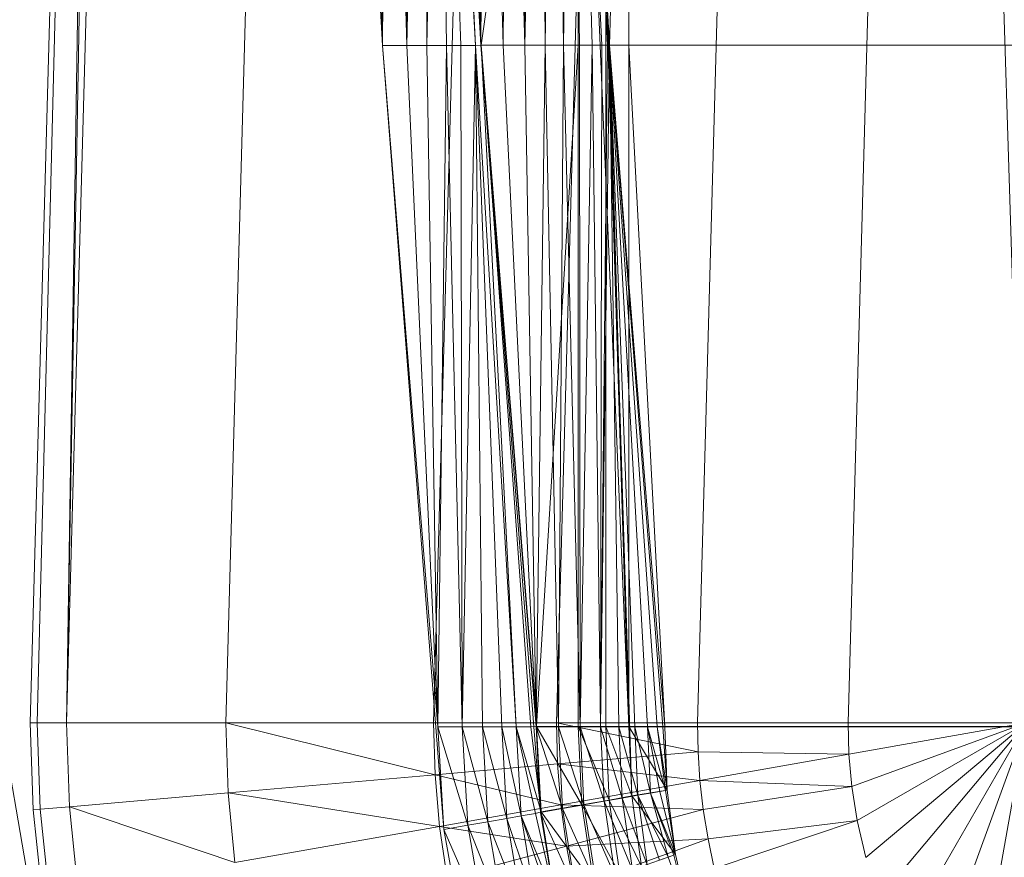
# Model space of a CAD drawing. Header units: metres. Extents: x 391.1 to 430.4, y 12.7 to 28.4.
# Tile 51 of 168: x 401.714 to 401.88, y 27.566 to 27.707. Entities that reach past the tile are written whole.
import ezdxf

# ---------------------------------------------------------------- set-up
doc = ezdxf.new("R2010")
doc.units = ezdxf.units.M
doc.layers.add('A-DETL-____-MBND', color=7, linetype='Continuous', lineweight=18)

# ---------------------------------------------------------------- blocks, each defined once
blk = doc.blocks.new('Family - Inodor PB-155331-02_PCI_P0')
at = {"layer": 'A-DETL-____-MBND', "color": 253, "true_color": 0xaaaaaa}
for p, q in [((0.03494, 0.21652), (0.04902, 0.7262)), ((0.04902, 0.7262), (0.03612, 0.21652)), ((0.04902, 0.7262), (0.04107, 0.21652)), ((0.0502, 0.7262), (0.04107, 0.21652)), ((0.05515, 0.7262), (0.04107, 0.21652)), ((0.08204, 0.7262), (0.06796, 0.21652)), ((0.11707, 0.7262), (0.10299, 0.21652)), ((0.13782, 0.7262), (0.12375, 0.21652)), ((0.16159, 0.7262), (0.14752, 0.21652)), ((0.18701, 0.7262), (0.17293, 0.21652)), ((0.18701, 0.7262), (0.20299, 0.21652)), ((0.12032, 0.7256), (0.13594, 0.21593)), ((0.12032, 0.7256), (0.13594, 0.21593)), ((0.12032, 0.7256), (0.13646, 0.2042)), ((0.08802, 0.44565), (0.09437, 0.33076)), ((0.09212, 0.44566), (0.09437, 0.33076)), ((0.09212, 0.44566), (0.09437, 0.33076)), ((0.09554, 0.44566), (0.09437, 0.33076)), ((0.09437, 0.33076), (0.09554, 0.44566)), ((0.09554, 0.44566), (0.09846, 0.33077)), ((0.09554, 0.44566), (0.09846, 0.33077)), ((0.09882, 0.44566), (0.09846, 0.33077)), ((0.09846, 0.33077), (0.09882, 0.44566)), ((0.09846, 0.33077), (0.10126, 0.44566)), ((0.09846, 0.33077), (0.10126, 0.44566)), ((0.10126, 0.44566), (0.10188, 0.33077)), ((0.10126, 0.44566), (0.10188, 0.33077)), ((0.10371, 0.44566), (0.10188, 0.33077)), ((0.10188, 0.33077), (0.10371, 0.44566)), ((0.10371, 0.44566), (0.10516, 0.33077)), ((0.10371, 0.44566), (0.11005, 0.33077)), ((0.10371, 0.44566), (0.1076, 0.33077)), ((0.10371, 0.44566), (0.10516, 0.33077)), ((0.10371, 0.44566), (0.11005, 0.33077)), ((0.10371, 0.44566), (0.1076, 0.33077)), ((0.10461, 0.44571), (0.11096, 0.33082)), ((0.10471, 0.44572), (0.11005, 0.33077)), ((0.10471, 0.44572), (0.11105, 0.33082)), ((0.10471, 0.44572), (0.11005, 0.33077)), ((0.10471, 0.44572), (0.11105, 0.33082)), ((0.10839, 0.44571), (0.11096, 0.33082)), ((0.10839, 0.44571), (0.11096, 0.33082)), ((0.11204, 0.44571), (0.11096, 0.33082)), ((0.11096, 0.33082), (0.11204, 0.44571)), ((0.12737, 0.44571), (0.11105, 0.33082)), ((0.11105, 0.33082), (0.12737, 0.44571)), ((0.11204, 0.44571), (0.11473, 0.33082)), ((0.11204, 0.44571), (0.11473, 0.33082)), ((0.11547, 0.44571), (0.11473, 0.33082)), ((0.11473, 0.33082), (0.11547, 0.44571)), ((0.11547, 0.44571), (0.11839, 0.33082)), ((0.11547, 0.44571), (0.11839, 0.33082)), ((0.11858, 0.44571), (0.11839, 0.33082)), ((0.11839, 0.33082), (0.11858, 0.44571)), ((0.11839, 0.33082), (0.12125, 0.44571)), ((0.11839, 0.33082), (0.12125, 0.44571)), ((0.12125, 0.44571), (0.12182, 0.33082)), ((0.12125, 0.44571), (0.12182, 0.33082)), ((0.12343, 0.44571), (0.12182, 0.33082)), ((0.12182, 0.33082), (0.12343, 0.44571)), ((0.12343, 0.44571), (0.12492, 0.33082)), ((0.12343, 0.44571), (0.12492, 0.33082)), ((0.12503, 0.44571), (0.12492, 0.33082)), ((0.12492, 0.33082), (0.12503, 0.44571)), ((0.12492, 0.33082), (0.12601, 0.44571)), ((0.12492, 0.33082), (0.12601, 0.44571)), ((0.12492, 0.33082), (0.12632, 0.44571)), ((0.12492, 0.33082), (0.12632, 0.44571)), ((0.12632, 0.44571), (0.13594, 0.21593)), ((0.12632, 0.44571), (0.13266, 0.33082)), ((0.12632, 0.44571), (0.13594, 0.21593)), ((0.12632, 0.44571), (0.13266, 0.33082)), ((0.12632, 0.44571), (0.13266, 0.33082)), ((0.12632, 0.44571), (0.1276, 0.33082)), ((0.12632, 0.44571), (0.12977, 0.33082)), ((0.12632, 0.44571), (0.1276, 0.33082)), ((0.12632, 0.44571), (0.13137, 0.33082)), ((0.12632, 0.44571), (0.12977, 0.33082)), ((0.12632, 0.44571), (0.13235, 0.33082)), ((0.12632, 0.44571), (0.13137, 0.33082)), ((0.12632, 0.44571), (0.13266, 0.33082)), ((0.12632, 0.44571), (0.13235, 0.33082)), ((0.12737, 0.44571), (0.12737, 0.33082)), ((0.12737, 0.44571), (0.12737, 0.33082)), ((0.13205, 0.44571), (0.13205, 0.33082)), ((0.13205, 0.44571), (0.13205, 0.33082)), ((0.13594, 0.44571), (0.13266, 0.33082)), ((0.13594, 0.44571), (0.13266, 0.33082)), ((0.13594, 0.44571), (0.13594, 0.33082)), ((0.13594, 0.44571), (0.13594, 0.33082)), ((0.13594, 0.33082), (0.13594, 0.44571)), ((0.13594, 0.44571), (0.13594, 0.33082)), ((0.09437, 0.33076), (0.09846, 0.33077)), ((0.09437, 0.33076), (0.09846, 0.33077)), ((0.09437, 0.33076), (0.10371, 0.21587)), ((0.09437, 0.33076), (0.10371, 0.21587)), ((0.09437, 0.33076), (0.10473, 0.19854)), ((0.09846, 0.33077), (0.10371, 0.21587)), ((0.09846, 0.33077), (0.10188, 0.33077)), ((0.09846, 0.33077), (0.10188, 0.33077)), ((0.09846, 0.33077), (0.10371, 0.21587)), ((0.10188, 0.33077), (0.10371, 0.21587)), ((0.10188, 0.33077), (0.10516, 0.33077)), ((0.10188, 0.33077), (0.10516, 0.33077)), ((0.10188, 0.33077), (0.10371, 0.21587)), ((0.10516, 0.33077), (0.10371, 0.21587)), ((0.10371, 0.21587), (0.10516, 0.33077)), ((0.1076, 0.33077), (0.10516, 0.33077)), ((0.10516, 0.33077), (0.10781, 0.21587)), ((0.10516, 0.33077), (0.1076, 0.33077)), ((0.10516, 0.33077), (0.10781, 0.21587)), ((0.11005, 0.33077), (0.1076, 0.33077)), ((0.1076, 0.33077), (0.10781, 0.21587)), ((0.1076, 0.33077), (0.11005, 0.33077)), ((0.1076, 0.33077), (0.10781, 0.21587)), ((0.11005, 0.33077), (0.10781, 0.21587)), ((0.10781, 0.21587), (0.11005, 0.33077)), ((0.11105, 0.33082), (0.11005, 0.33077)), ((0.11005, 0.33077), (0.11105, 0.33082)), ((0.11005, 0.33077), (0.11123, 0.21587)), ((0.11005, 0.33077), (0.11694, 0.21587)), ((0.11005, 0.33077), (0.11451, 0.21587)), ((0.11005, 0.33077), (0.11123, 0.21587)), ((0.11005, 0.33077), (0.11694, 0.21587)), ((0.11005, 0.33077), (0.11451, 0.21587)), ((0.11096, 0.33082), (0.11473, 0.33082)), ((0.11096, 0.33082), (0.11473, 0.33082)), ((0.11096, 0.33082), (0.1203, 0.21587)), ((0.11096, 0.33082), (0.1203, 0.21587)), ((0.11096, 0.33082), (0.12107, 0.20142)), ((0.11105, 0.33082), (0.11694, 0.21587)), ((0.11105, 0.33082), (0.1194, 0.21587)), ((0.11105, 0.33082), (0.11694, 0.21587)), ((0.11105, 0.33082), (0.12039, 0.21593)), ((0.11105, 0.33082), (0.1194, 0.21587)), ((0.11105, 0.33082), (0.12737, 0.33082)), ((0.11105, 0.33082), (0.12039, 0.21593)), ((0.11105, 0.33082), (0.12737, 0.33082)), ((0.11473, 0.33082), (0.1203, 0.21587)), ((0.11473, 0.33082), (0.11839, 0.33082)), ((0.11473, 0.33082), (0.11839, 0.33082)), ((0.11473, 0.33082), (0.1203, 0.21587)), ((0.11839, 0.33082), (0.1203, 0.21587)), ((0.11839, 0.33082), (0.12182, 0.33082)), ((0.11839, 0.33082), (0.1203, 0.21587)), ((0.11839, 0.33082), (0.12182, 0.33082)), ((0.12182, 0.33082), (0.1203, 0.21587)), ((0.1203, 0.21587), (0.12182, 0.33082)), ((0.12737, 0.33082), (0.12039, 0.21593)), ((0.12039, 0.21593), (0.12737, 0.33082)), ((0.12182, 0.33082), (0.12407, 0.21587)), ((0.12182, 0.33082), (0.12492, 0.33082)), ((0.12182, 0.33082), (0.12492, 0.33082)), ((0.12182, 0.33082), (0.12407, 0.21587)), ((0.12492, 0.33082), (0.12407, 0.21587)), ((0.12407, 0.21587), (0.12492, 0.33082)), ((0.12492, 0.33082), (0.12773, 0.21587)), ((0.12492, 0.33082), (0.1276, 0.33082)), ((0.12492, 0.33082), (0.1276, 0.33082)), ((0.12492, 0.33082), (0.12773, 0.21587)), ((0.12737, 0.33082), (0.12737, 0.21593)), ((0.12737, 0.33082), (0.13205, 0.33082)), ((0.12737, 0.33082), (0.13205, 0.33082)), ((0.12737, 0.33082), (0.12737, 0.21593)), ((0.1276, 0.33082), (0.12773, 0.21587)), ((0.12977, 0.33082), (0.1276, 0.33082)), ((0.1276, 0.33082), (0.12977, 0.33082)), ((0.1276, 0.33082), (0.12773, 0.21587)), ((0.12977, 0.33082), (0.12773, 0.21587)), ((0.12773, 0.21587), (0.12977, 0.33082)), ((0.13137, 0.33082), (0.12977, 0.33082)), ((0.12977, 0.33082), (0.13116, 0.21587)), ((0.12977, 0.33082), (0.13137, 0.33082)), ((0.12977, 0.33082), (0.13116, 0.21587)), ((0.13137, 0.33082), (0.13116, 0.21587)), ((0.13116, 0.21587), (0.13137, 0.33082)), ((0.13116, 0.21587), (0.13235, 0.33082)), ((0.13116, 0.21587), (0.13235, 0.33082)), ((0.13116, 0.21587), (0.13266, 0.33082)), ((0.13116, 0.21587), (0.13266, 0.33082)), ((0.13235, 0.33082), (0.13137, 0.33082)), ((0.13137, 0.33082), (0.13235, 0.33082)), ((0.13205, 0.33082), (0.13205, 0.21593)), ((0.13594, 0.33082), (0.13205, 0.33082)), ((0.13205, 0.33082), (0.13205, 0.21593)), ((0.13205, 0.33082), (0.13594, 0.33082)), ((0.13266, 0.33082), (0.13235, 0.33082)), ((0.13235, 0.33082), (0.13266, 0.33082)), ((0.13266, 0.33082), (0.142, 0.21587)), ((0.13594, 0.33082), (0.13266, 0.33082)), ((0.13266, 0.33082), (0.13594, 0.21593)), ((0.13266, 0.33082), (0.13594, 0.21593)), ((0.13266, 0.33082), (0.142, 0.21587)), ((0.13266, 0.33082), (0.13426, 0.21587)), ((0.13266, 0.33082), (0.13694, 0.21587)), ((0.13266, 0.33082), (0.13426, 0.21587)), ((0.13266, 0.33082), (0.13911, 0.21587)), ((0.13266, 0.33082), (0.13694, 0.21587)), ((0.13266, 0.33082), (0.14071, 0.21587)), ((0.13266, 0.33082), (0.13911, 0.21587)), ((0.13266, 0.33082), (0.14169, 0.21587)), ((0.13266, 0.33082), (0.14071, 0.21587)), ((0.13266, 0.33082), (0.142, 0.21587)), ((0.13266, 0.33082), (0.14169, 0.21587)), ((0.142, 0.21587), (0.13594, 0.33082)), ((0.13594, 0.33082), (0.142, 0.21587)), ((0.13594, 0.21593), (0.13594, 0.33082)), ((0.13594, 0.33082), (0.13594, 0.21593)), ((0.13594, 0.33082), (0.27003, 0.33082)), ((0.13594, 0.33082), (0.142, 0.21587)), ((0.13594, 0.33082), (0.13594, 0.21593)), ((0.142, 0.21587), (0.13594, 0.33082)), ((0.13594, 0.33082), (0.27003, 0.33082)), ((0.13594, 0.21593), (0.13594, 0.33082)), ((0.13594, 0.33082), (0.27003, 0.33082)), ((0.13594, 0.33082), (0.13594, 0.21593)), ((0.13594, 0.33082), (0.27003, 0.33082)), ((0.02992, 0.21736), (0.03536, 0.18578)), ((0.02992, 0.21736), (0.03536, 0.18578)), ((0.03536, 0.18578), (0.02992, 0.21736)), ((0.02992, 0.21736), (0.03536, 0.18578)), ((0.03544, 0.20186), (0.03494, 0.21652)), ((0.03494, 0.21652), (0.03612, 0.21652)), ((0.03612, 0.21652), (0.03662, 0.20196)), ((0.03612, 0.21652), (0.04107, 0.21652)), ((0.04107, 0.21652), (0.04155, 0.20239)), ((0.06796, 0.21652), (0.04107, 0.21652)), ((0.06796, 0.21652), (0.06834, 0.20474)), ((0.06796, 0.21652), (0.10325, 0.20779)), ((0.10299, 0.21652), (0.06796, 0.21652)), ((0.10299, 0.21652), (0.10325, 0.20779)), ((0.12375, 0.21652), (0.10299, 0.21652)), ((0.12375, 0.21652), (0.12393, 0.2096)), ((0.12375, 0.21652), (0.14762, 0.21167)), ((0.14752, 0.21652), (0.12375, 0.21652)), ((0.14752, 0.21652), (0.14762, 0.21167)), ((0.14752, 0.21652), (0.17293, 0.21652)), ((0.17293, 0.21652), (0.17309, 0.21124)), ((0.17293, 0.21652), (0.20299, 0.21652)), ((0.20299, 0.21652), (0.17309, 0.21124)), ((0.20299, 0.21652), (0.17357, 0.20581)), ((0.20299, 0.21652), (0.17447, 0.20005)), ((0.20299, 0.21652), (0.17593, 0.19381)), ((0.20299, 0.21652), (0.17822, 0.18699)), ((0.20299, 0.21652), (0.18172, 0.17968)), ((0.20299, 0.21652), (0.18695, 0.17244)), ((0.20299, 0.21652), (0.1942, 0.16667)), ((0.10371, 0.21587), (0.10473, 0.19854)), ((0.10371, 0.21587), (0.10876, 0.19926)), ((0.10371, 0.21587), (0.10473, 0.19854)), ((0.10371, 0.21587), (0.10781, 0.21587)), ((0.10371, 0.21587), (0.10781, 0.21587)), ((0.10371, 0.21587), (0.10876, 0.19926)), ((0.10781, 0.21587), (0.10876, 0.19926)), ((0.10781, 0.21587), (0.11213, 0.19985)), ((0.10781, 0.21587), (0.10876, 0.19926)), ((0.10781, 0.21587), (0.11123, 0.21587)), ((0.10781, 0.21587), (0.11123, 0.21587)), ((0.10781, 0.21587), (0.11213, 0.19985)), ((0.11123, 0.21587), (0.11213, 0.19985)), ((0.11451, 0.21587), (0.11123, 0.21587)), ((0.11123, 0.21587), (0.11536, 0.20042)), ((0.11123, 0.21587), (0.11213, 0.19985)), ((0.11123, 0.21587), (0.11451, 0.21587)), ((0.11123, 0.21587), (0.11536, 0.20042)), ((0.11694, 0.21587), (0.11451, 0.21587)), ((0.11451, 0.21587), (0.11536, 0.20042)), ((0.11451, 0.21587), (0.11776, 0.20085)), ((0.11451, 0.21587), (0.11536, 0.20042)), ((0.11451, 0.21587), (0.11694, 0.21587)), ((0.11451, 0.21587), (0.11776, 0.20085)), ((0.1194, 0.21587), (0.11694, 0.21587)), ((0.11694, 0.21587), (0.11776, 0.20085)), ((0.11694, 0.21587), (0.12018, 0.20127)), ((0.11694, 0.21587), (0.11776, 0.20085)), ((0.11694, 0.21587), (0.1194, 0.21587)), ((0.11694, 0.21587), (0.12115, 0.2015)), ((0.11694, 0.21587), (0.12115, 0.2015)), ((0.11694, 0.21587), (0.12018, 0.20127)), ((0.12039, 0.21593), (0.1194, 0.21587)), ((0.1194, 0.21587), (0.12039, 0.21593)), ((0.1194, 0.21587), (0.12115, 0.2015)), ((0.1194, 0.21587), (0.12115, 0.2015)), ((0.1203, 0.21587), (0.12107, 0.20142)), ((0.1203, 0.21587), (0.12478, 0.20208)), ((0.1203, 0.21587), (0.12107, 0.20142)), ((0.1203, 0.21587), (0.12407, 0.21587)), ((0.1203, 0.21587), (0.12407, 0.21587)), ((0.1203, 0.21587), (0.12478, 0.20208)), ((0.12039, 0.21593), (0.12115, 0.2015)), ((0.12039, 0.21593), (0.12802, 0.20271)), ((0.12039, 0.21593), (0.12115, 0.2015)), ((0.12039, 0.21593), (0.12737, 0.21593)), ((0.12039, 0.21593), (0.12737, 0.21593)), ((0.12039, 0.21593), (0.12802, 0.20271)), ((0.12407, 0.21587), (0.12478, 0.20208)), ((0.12407, 0.21587), (0.12838, 0.20272)), ((0.12407, 0.21587), (0.12478, 0.20208)), ((0.12407, 0.21587), (0.12773, 0.21587)), ((0.12407, 0.21587), (0.12773, 0.21587)), ((0.12407, 0.21587), (0.12838, 0.20272)), ((0.12737, 0.21593), (0.12802, 0.20271)), ((0.12737, 0.21593), (0.13205, 0.21593)), ((0.12737, 0.21593), (0.13262, 0.20352)), ((0.12737, 0.21593), (0.12802, 0.20271)), ((0.12737, 0.21593), (0.13205, 0.21593)), ((0.12737, 0.21593), (0.13262, 0.20352)), ((0.12773, 0.21587), (0.12838, 0.20272)), ((0.12773, 0.21587), (0.13176, 0.20331)), ((0.12773, 0.21587), (0.12838, 0.20272)), ((0.12773, 0.21587), (0.13116, 0.21587)), ((0.12773, 0.21587), (0.13116, 0.21587)), ((0.12773, 0.21587), (0.13176, 0.20331)), ((0.13116, 0.21587), (0.13176, 0.20331)), ((0.13116, 0.21587), (0.13482, 0.20385)), ((0.13116, 0.21587), (0.13176, 0.20331)), ((0.13116, 0.21587), (0.13426, 0.21587)), ((0.13116, 0.21587), (0.13426, 0.21587)), ((0.13116, 0.21587), (0.13482, 0.20385)), ((0.13205, 0.21593), (0.13262, 0.20352)), ((0.13594, 0.21593), (0.13205, 0.21593)), ((0.13205, 0.21593), (0.13646, 0.2042)), ((0.13205, 0.21593), (0.13262, 0.20352)), ((0.13205, 0.21593), (0.13594, 0.21593)), ((0.13205, 0.21593), (0.13646, 0.2042)), ((0.13426, 0.21587), (0.13482, 0.20385)), ((0.13694, 0.21587), (0.13426, 0.21587)), ((0.13426, 0.21587), (0.13745, 0.20431)), ((0.13426, 0.21587), (0.13482, 0.20385)), ((0.13426, 0.21587), (0.13694, 0.21587)), ((0.13426, 0.21587), (0.13745, 0.20431)), ((0.142, 0.21587), (0.13594, 0.21593)), ((0.13594, 0.21593), (0.13646, 0.2042)), ((0.142, 0.21587), (0.13594, 0.21593)), ((0.13594, 0.21593), (0.14244, 0.20519)), ((0.13594, 0.21593), (0.13646, 0.2042)), ((0.13594, 0.21593), (0.142, 0.21587)), ((0.13594, 0.21593), (0.14244, 0.20519)), ((0.13594, 0.21593), (0.13646, 0.2042)), ((0.27003, 0.21593), (0.13594, 0.21593)), ((0.13594, 0.21593), (0.27003, 0.21593)), ((0.13594, 0.21593), (0.13646, 0.2042)), ((0.13911, 0.21587), (0.13694, 0.21587)), ((0.13694, 0.21587), (0.13745, 0.20431)), ((0.13694, 0.21587), (0.13959, 0.20469)), ((0.13694, 0.21587), (0.13745, 0.20431)), ((0.13694, 0.21587), (0.13911, 0.21587)), ((0.13694, 0.21587), (0.13959, 0.20469)), ((0.14071, 0.21587), (0.13911, 0.21587)), ((0.13911, 0.21587), (0.13959, 0.20469)), ((0.13911, 0.21587), (0.14117, 0.20497)), ((0.13911, 0.21587), (0.13959, 0.20469)), ((0.13911, 0.21587), (0.14071, 0.21587)), ((0.13911, 0.21587), (0.14213, 0.20514)), ((0.13911, 0.21587), (0.14213, 0.20514)), ((0.13911, 0.21587), (0.14117, 0.20497)), ((0.14169, 0.21587), (0.14071, 0.21587)), ((0.14071, 0.21587), (0.14213, 0.20514)), ((0.14071, 0.21587), (0.14169, 0.21587)), ((0.14071, 0.21587), (0.14244, 0.20519)), ((0.14071, 0.21587), (0.14244, 0.20519)), ((0.14071, 0.21587), (0.14213, 0.20514)), ((0.142, 0.21587), (0.14169, 0.21587)), ((0.14169, 0.21587), (0.14244, 0.20519)), ((0.14169, 0.21587), (0.142, 0.21587)), ((0.14169, 0.21587), (0.14244, 0.20519)), ((0.142, 0.21587), (0.26396, 0.21587)), ((0.142, 0.21587), (0.14244, 0.20519)), ((0.142, 0.21587), (0.14244, 0.20519)), ((0.142, 0.21587), (0.26396, 0.21587)), ((0.142, 0.21587), (0.14244, 0.20519)), ((0.142, 0.21587), (0.14244, 0.20519)), ((0.14762, 0.21167), (0.12393, 0.2096)), ((0.14762, 0.21167), (0.14795, 0.20681)), ((0.14762, 0.21167), (0.17309, 0.21124)), ((0.17309, 0.21124), (0.14795, 0.20681)), ((0.17309, 0.21124), (0.17357, 0.20581)), ((0.12393, 0.2096), (0.10325, 0.20779)), ((0.12393, 0.2096), (0.12449, 0.20268)), ((0.12393, 0.2096), (0.14795, 0.20681)), ((0.10325, 0.20779), (0.06834, 0.20474)), ((0.10325, 0.20779), (0.10402, 0.19907)), ((0.10325, 0.20779), (0.12449, 0.20268)), ((0.14795, 0.20681), (0.12449, 0.20268)), ((0.14795, 0.20681), (0.14851, 0.20192)), ((0.14795, 0.20681), (0.17357, 0.20581)), ((0.06834, 0.20474), (0.04155, 0.20239)), ((0.06834, 0.20474), (0.06948, 0.19298)), ((0.06834, 0.20474), (0.10402, 0.19907)), ((0.14244, 0.20519), (0.13646, 0.2042)), ((0.13646, 0.2042), (0.14244, 0.20519)), ((0.13959, 0.20469), (0.13745, 0.20431)), ((0.13745, 0.20431), (0.13959, 0.20469)), ((0.14117, 0.20497), (0.13959, 0.20469)), ((0.13959, 0.20469), (0.14117, 0.20497)), ((0.13959, 0.20469), (0.14261, 0.19389)), ((0.13959, 0.20469), (0.14382, 0.19434)), ((0.13959, 0.20469), (0.14353, 0.19423)), ((0.13959, 0.20469), (0.14261, 0.19389)), ((0.13959, 0.20469), (0.14382, 0.19434)), ((0.13959, 0.20469), (0.14353, 0.19423)), ((0.14213, 0.20514), (0.14117, 0.20497)), ((0.14117, 0.20497), (0.14213, 0.20514)), ((0.14117, 0.20497), (0.14382, 0.19434)), ((0.14117, 0.20497), (0.14382, 0.19434)), ((0.14244, 0.20519), (0.14213, 0.20514)), ((0.14213, 0.20514), (0.14244, 0.20519)), ((0.14213, 0.20514), (0.14382, 0.19434)), ((0.14213, 0.20514), (0.14382, 0.19434)), ((0.14244, 0.20519), (0.14382, 0.19434)), ((0.14244, 0.20519), (0.14382, 0.19434)), ((0.14382, 0.19434), (0.14244, 0.20519)), ((0.14244, 0.20519), (0.14382, 0.19434)), ((0.17357, 0.20581), (0.14851, 0.20192)), ((0.17357, 0.20581), (0.17447, 0.20005)), ((0.12802, 0.20271), (0.12115, 0.2015)), ((0.12115, 0.2015), (0.12802, 0.20271)), ((0.12838, 0.20272), (0.12478, 0.20208)), ((0.12478, 0.20208), (0.12838, 0.20272)), ((0.13262, 0.20352), (0.12802, 0.20271)), ((0.12802, 0.20271), (0.13262, 0.20352)), ((0.12802, 0.20271), (0.13006, 0.18939)), ((0.12802, 0.20271), (0.13445, 0.19099)), ((0.12802, 0.20271), (0.13006, 0.18939)), ((0.12802, 0.20271), (0.13445, 0.19099)), ((0.13176, 0.20331), (0.12838, 0.20272)), ((0.12838, 0.20272), (0.13176, 0.20331)), ((0.12838, 0.20272), (0.13041, 0.18945)), ((0.12838, 0.20272), (0.13363, 0.19063)), ((0.12838, 0.20272), (0.13041, 0.18945)), ((0.12838, 0.20272), (0.13363, 0.19063)), ((0.13482, 0.20385), (0.13176, 0.20331)), ((0.13176, 0.20331), (0.13482, 0.20385)), ((0.13176, 0.20331), (0.13363, 0.19063)), ((0.13176, 0.20331), (0.13655, 0.19169)), ((0.13176, 0.20331), (0.13363, 0.19063)), ((0.13176, 0.20331), (0.13655, 0.19169)), ((0.13646, 0.2042), (0.13262, 0.20352)), ((0.13262, 0.20352), (0.13646, 0.2042)), ((0.13262, 0.20352), (0.13445, 0.19099)), ((0.13262, 0.20352), (0.1381, 0.19232)), ((0.13262, 0.20352), (0.13445, 0.19099)), ((0.13262, 0.20352), (0.1381, 0.19232)), ((0.13745, 0.20431), (0.13482, 0.20385)), ((0.13482, 0.20385), (0.13745, 0.20431)), ((0.13482, 0.20385), (0.13655, 0.19169)), ((0.13482, 0.20385), (0.13906, 0.1926)), ((0.13482, 0.20385), (0.13655, 0.19169)), ((0.13482, 0.20385), (0.13906, 0.1926)), ((0.13646, 0.2042), (0.14382, 0.19434)), ((0.13646, 0.2042), (0.1381, 0.19232)), ((0.13646, 0.2042), (0.14382, 0.19434)), ((0.13646, 0.2042), (0.1381, 0.19232)), ((0.13646, 0.2042), (0.1381, 0.19232)), ((0.13745, 0.20431), (0.13906, 0.1926)), ((0.13745, 0.20431), (0.1411, 0.19335)), ((0.13745, 0.20431), (0.13906, 0.1926)), ((0.13745, 0.20431), (0.14261, 0.19389)), ((0.13745, 0.20431), (0.14261, 0.19389)), ((0.13745, 0.20431), (0.1411, 0.19335)), ((0.03662, 0.20196), (0.03544, 0.20186)), ((0.03695, 0.18724), (0.03544, 0.20186)), ((0.04155, 0.20239), (0.03662, 0.20196)), ((0.03662, 0.20196), (0.03811, 0.18745)), ((0.04155, 0.20239), (0.04299, 0.1883)), ((0.04155, 0.20239), (0.06948, 0.19298)), ((0.12449, 0.20268), (0.10402, 0.19907)), ((0.12018, 0.20127), (0.11776, 0.20085)), ((0.11776, 0.20085), (0.12018, 0.20127)), ((0.12115, 0.2015), (0.12018, 0.20127)), ((0.12018, 0.20127), (0.12115, 0.2015)), ((0.12018, 0.20127), (0.1235, 0.187)), ((0.12018, 0.20127), (0.1235, 0.187)), ((0.12478, 0.20208), (0.12107, 0.20142)), ((0.12107, 0.20142), (0.12478, 0.20208)), ((0.12107, 0.20142), (0.12697, 0.1882)), ((0.12107, 0.20142), (0.12343, 0.18691)), ((0.12107, 0.20142), (0.12697, 0.1882)), ((0.12115, 0.2015), (0.1235, 0.187)), ((0.12115, 0.2015), (0.13006, 0.18939)), ((0.12115, 0.2015), (0.1235, 0.187)), ((0.12115, 0.2015), (0.13006, 0.18939)), ((0.12449, 0.20268), (0.12543, 0.19574)), ((0.12449, 0.20268), (0.14851, 0.20192)), ((0.12478, 0.20208), (0.12697, 0.1882)), ((0.12478, 0.20208), (0.13041, 0.18945)), ((0.12478, 0.20208), (0.12697, 0.1882)), ((0.12478, 0.20208), (0.13041, 0.18945)), ((0.14851, 0.20192), (0.12543, 0.19574)), ((0.14851, 0.20192), (0.14931, 0.19698)), ((0.11213, 0.19985), (0.10876, 0.19926)), ((0.10876, 0.19926), (0.11213, 0.19985)), ((0.11536, 0.20042), (0.11213, 0.19985)), ((0.11213, 0.19985), (0.11536, 0.20042)), ((0.11213, 0.19985), (0.1149, 0.18381)), ((0.11213, 0.19985), (0.11798, 0.18494)), ((0.11213, 0.19985), (0.1149, 0.18381)), ((0.11213, 0.19985), (0.11798, 0.18494)), ((0.11776, 0.20085), (0.11536, 0.20042)), ((0.11536, 0.20042), (0.11776, 0.20085)), ((0.11536, 0.20042), (0.11798, 0.18494)), ((0.11536, 0.20042), (0.12027, 0.18577)), ((0.11536, 0.20042), (0.12027, 0.18577)), ((0.11536, 0.20042), (0.11798, 0.18494)), ((0.11776, 0.20085), (0.12027, 0.18577)), ((0.11776, 0.20085), (0.1235, 0.187)), ((0.11776, 0.20085), (0.12258, 0.18661)), ((0.11776, 0.20085), (0.12027, 0.18577)), ((0.11776, 0.20085), (0.1235, 0.187)), ((0.11776, 0.20085), (0.12258, 0.18661)), ((0.14931, 0.19698), (0.17447, 0.20005)), ((0.17447, 0.20005), (0.15037, 0.19198)), ((0.17447, 0.20005), (0.17593, 0.19381)), ((0.10402, 0.19907), (0.06948, 0.19298)), ((0.10402, 0.19907), (0.10532, 0.19035)), ((0.10402, 0.19907), (0.12543, 0.19574)), ((0.10876, 0.19926), (0.10473, 0.19854)), ((0.10473, 0.19854), (0.10876, 0.19926)), ((0.10473, 0.19854), (0.11169, 0.18265)), ((0.10473, 0.19854), (0.10784, 0.18124)), ((0.10473, 0.19854), (0.11169, 0.18265)), ((0.10876, 0.19926), (0.11169, 0.18265)), ((0.10876, 0.19926), (0.1149, 0.18381)), ((0.10876, 0.19926), (0.11169, 0.18265)), ((0.10876, 0.19926), (0.1149, 0.18381)), ((0.12543, 0.19574), (0.14931, 0.19698)), ((0.14931, 0.19698), (0.12677, 0.18878)), ((0.14931, 0.19698), (0.15037, 0.19198)), ((0.12543, 0.19574), (0.10532, 0.19035)), ((0.12543, 0.19574), (0.12677, 0.18878)), ((0.14382, 0.19434), (0.1381, 0.19232)), ((0.1381, 0.19232), (0.14382, 0.19434)), ((0.14261, 0.19389), (0.1411, 0.19335)), ((0.1411, 0.19335), (0.14261, 0.19389)), ((0.14353, 0.19423), (0.14261, 0.19389)), ((0.14261, 0.19389), (0.14353, 0.19423)), ((0.14261, 0.19389), (0.14638, 0.18319)), ((0.14261, 0.19389), (0.14638, 0.18319)), ((0.14382, 0.19434), (0.14353, 0.19423)), ((0.14353, 0.19423), (0.14382, 0.19434)), ((0.14353, 0.19423), (0.14638, 0.18319)), ((0.14353, 0.19423), (0.14638, 0.18319)), ((0.14382, 0.19434), (0.14638, 0.18319)), ((0.14382, 0.19434), (0.14638, 0.18319)), ((0.14638, 0.18319), (0.14382, 0.19434)), ((0.14382, 0.19434), (0.14638, 0.18319))]:
    blk.add_line(p, q, dxfattribs=at)
blk = doc.blocks.new('LONDR55-XX_ZZ-ARQ-CAA-M3D-Londres55_ifc-1-02_PCI_P0')
at = {"layer": 'A-DETL-____-MBND', "color": 253, "lineweight": 18, "true_color": 0xaaaaaa}
blk.add_blockref('Family - Inodor PB-155331-02_PCI_P0', (401.68048, 27.37206), dxfattribs=at)

msp = doc.modelspace()

# ---------------------------------------------------------------- block references
at = {"lineweight": 5}
msp.add_blockref('LONDR55-XX_ZZ-ARQ-CAA-M3D-Londres55_ifc-1-02_PCI_P0', (0, 0), dxfattribs=at)

doc.saveas('drawing.dxf')
